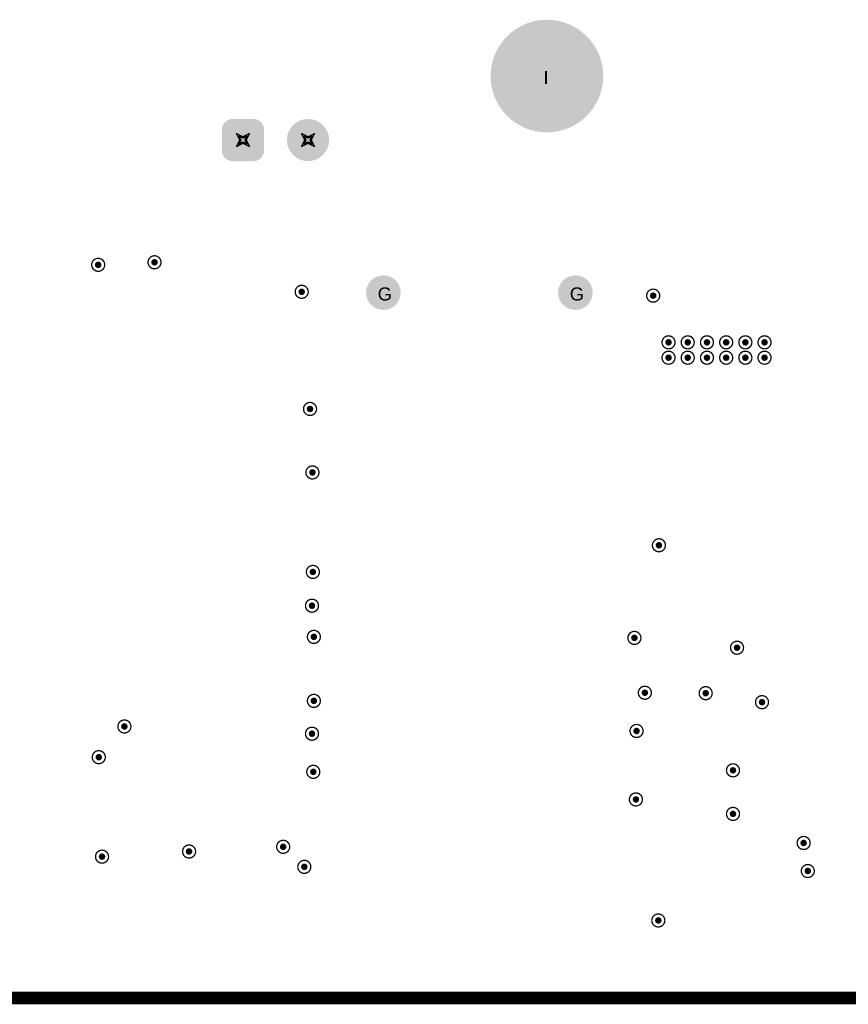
# Model space of a CAD drawing. Header units: inches. Extents: x -11.9 to 0, y -4.1 to 7.1.
# Tile 4 of 54: x -10.5 to -9.3, y 2 to 3.5. Entities that reach past the tile are written whole.
import ezdxf

# ---------------------------------------------------------------- set-up
doc = ezdxf.new("R2010")
doc.units = ezdxf.units.IN
doc.header["$MEASUREMENT"] = 0
for name, color, linetype in [('DrillDrawing', 1, 'Continuous'), ('Mechanical1', 6, 'Continuous'), ('MultiLayer', 9, 'Continuous'), ('PadHoleLayer', 156, 'Continuous'), ('ViaHoleLayer', 16, 'Continuous')]:
    doc.layers.add(name, color=color, linetype=linetype)
doc.styles.add('Arial', font='txt', dxfattribs={"height": 0.2})

# ---------------------------------------------------------------- blocks, each defined once
blk = doc.blocks.new('FP_9774015960R_ROUND_SPACER_6MM0_MFG_B_155')
at = {"layer": 'MultiLayer'}
h = blk.add_hatch(color=9, dxfattribs=at)
edge = h.paths.add_edge_path()
edge.add_arc((0, 0), 0.0866, 0, 360)
at = {"layer": 'PadHoleLayer'}
h = blk.add_hatch(color=156, dxfattribs=at)
edge = h.paths.add_edge_path()
edge.add_arc((0, 0), 0.0866, 0, 360)
blk = doc.blocks.new('CK45_1250_600_1650_234')
at = {"layer": 'MultiLayer'}
h = blk.add_hatch(color=9, dxfattribs=at)
edge = h.paths.add_edge_path()
edge.add_arc((-0.1476, 0), 0.0266, 0, 360)
h = blk.add_hatch(color=9, dxfattribs=at)
edge = h.paths.add_edge_path()
edge.add_arc((0.1476, 0), 0.0266, 0, 360)
at = {"layer": 'PadHoleLayer'}
h = blk.add_hatch(color=156, dxfattribs=at)
edge = h.paths.add_edge_path()
edge.add_arc((-0.1476, 0), 0.0177, 0, 360)
h = blk.add_hatch(color=156, dxfattribs=at)
edge = h.paths.add_edge_path()
edge.add_arc((0.1476, 0), 0.0177, 0, 360)
blk = doc.blocks.new('WURTH_61300211121_439')
at = {"layer": 'MultiLayer'}
h = blk.add_hatch(color=9, dxfattribs=at)
edge = h.paths.add_edge_path()
edge.add_arc((-0.0662, 0.0162), 0.0162, 90, 180)
edge.add_line((-0.0825, 0.0162), (-0.0825, -0.0162))
edge.add_arc((-0.0662, -0.0162), 0.0162, 180, 270)
edge.add_line((-0.0662, -0.0325), (-0.0338, -0.0325))
edge.add_arc((-0.0338, -0.0162), 0.0162, 270, 360)
edge.add_line((-0.0175, -0.0162), (-0.0175, 0.0162))
edge.add_arc((-0.0338, 0.0162), 0.0162, 0, 90)
edge.add_line((-0.0338, 0.0325), (-0.0662, 0.0325))
h = blk.add_hatch(color=9, dxfattribs=at)
edge = h.paths.add_edge_path()
edge.add_arc((0.05, 0), 0.0325, 0, 360)
at = {"layer": 'PadHoleLayer'}
h = blk.add_hatch(color=156, dxfattribs=at)
edge = h.paths.add_edge_path()
edge.add_arc((-0.05, 0), 0.0226, 0, 360)
h = blk.add_hatch(color=156, dxfattribs=at)
edge = h.paths.add_edge_path()
edge.add_arc((0.05, 0), 0.0226, 0, 360)

msp = doc.modelspace()

# ---------------------------------------------------------------- hatches: boundary and pattern name
at = {"layer": 'ViaHoleLayer'}
h = msp.add_hatch(color=16, dxfattribs=at)
edge = h.paths.add_edge_path()
edge.add_arc((-10.3277, 3.0995), 0.005, 0, 360)
h = msp.add_hatch(color=16, dxfattribs=at)
edge = h.paths.add_edge_path()
edge.add_arc((-10.4143, 3.0956), 0.005, 0, 360)
h = msp.add_hatch(color=16, dxfattribs=at)
edge = h.paths.add_edge_path()
edge.add_arc((-10.1014, 3.0541), 0.005, 0, 360)
h = msp.add_hatch(color=16, dxfattribs=at)
edge = h.paths.add_edge_path()
edge.add_arc((-9.561, 3.0482), 0.005, 0, 360)
h = msp.add_hatch(color=16, dxfattribs=at)
edge = h.paths.add_edge_path()
edge.add_arc((-9.5374, 2.9764), 0.005, 0, 360)
h = msp.add_hatch(color=16, dxfattribs=at)
edge = h.paths.add_edge_path()
edge.add_arc((-9.5079, 2.9764), 0.005, 0, 360)
h = msp.add_hatch(color=16, dxfattribs=at)
edge = h.paths.add_edge_path()
edge.add_arc((-9.4783, 2.9764), 0.005, 0, 360)
h = msp.add_hatch(color=16, dxfattribs=at)
edge = h.paths.add_edge_path()
edge.add_arc((-9.4488, 2.9764), 0.005, 0, 360)
h = msp.add_hatch(color=16, dxfattribs=at)
edge = h.paths.add_edge_path()
edge.add_arc((-9.4193, 2.9764), 0.005, 0, 360)
h = msp.add_hatch(color=16, dxfattribs=at)
edge = h.paths.add_edge_path()
edge.add_arc((-9.3898, 2.9764), 0.005, 0, 360)
h = msp.add_hatch(color=16, dxfattribs=at)
edge = h.paths.add_edge_path()
edge.add_arc((-9.5374, 2.9528), 0.005, 0, 360)
h = msp.add_hatch(color=16, dxfattribs=at)
edge = h.paths.add_edge_path()
edge.add_arc((-9.5079, 2.9528), 0.005, 0, 360)
h = msp.add_hatch(color=16, dxfattribs=at)
edge = h.paths.add_edge_path()
edge.add_arc((-9.4783, 2.9528), 0.005, 0, 360)
h = msp.add_hatch(color=16, dxfattribs=at)
edge = h.paths.add_edge_path()
edge.add_arc((-9.4488, 2.9528), 0.005, 0, 360)
h = msp.add_hatch(color=16, dxfattribs=at)
edge = h.paths.add_edge_path()
edge.add_arc((-9.4193, 2.9528), 0.005, 0, 360)
h = msp.add_hatch(color=16, dxfattribs=at)
edge = h.paths.add_edge_path()
edge.add_arc((-9.3898, 2.9528), 0.005, 0, 360)
h = msp.add_hatch(color=16, dxfattribs=at)
edge = h.paths.add_edge_path()
edge.add_arc((-10.0886, 2.874), 0.005, 0, 360)
h = msp.add_hatch(color=16, dxfattribs=at)
edge = h.paths.add_edge_path()
edge.add_arc((-10.0849, 2.7764), 0.005, 0, 360)
h = msp.add_hatch(color=16, dxfattribs=at)
edge = h.paths.add_edge_path()
edge.add_arc((-9.5522, 2.6644), 0.005, 0, 360)
h = msp.add_hatch(color=16, dxfattribs=at)
edge = h.paths.add_edge_path()
edge.add_arc((-10.0842, 2.6234), 0.005, 0, 360)
h = msp.add_hatch(color=16, dxfattribs=at)
edge = h.paths.add_edge_path()
edge.add_arc((-10.0856, 2.5715), 0.005, 0, 360)
h = msp.add_hatch(color=16, dxfattribs=at)
edge = h.paths.add_edge_path()
edge.add_arc((-10.0827, 2.5236), 0.005, 0, 360)
h = msp.add_hatch(color=16, dxfattribs=at)
edge = h.paths.add_edge_path()
edge.add_arc((-9.5899, 2.522), 0.005, 0, 360)
h = msp.add_hatch(color=16, dxfattribs=at)
edge = h.paths.add_edge_path()
edge.add_arc((-9.4321, 2.5069), 0.005, 0, 360)
h = msp.add_hatch(color=16, dxfattribs=at)
edge = h.paths.add_edge_path()
edge.add_arc((-9.5738, 2.4377), 0.005, 0, 360)
h = msp.add_hatch(color=16, dxfattribs=at)
edge = h.paths.add_edge_path()
edge.add_arc((-9.4803, 2.437), 0.005, 0, 360)
h = msp.add_hatch(color=16, dxfattribs=at)
edge = h.paths.add_edge_path()
edge.add_arc((-10.0827, 2.4252), 0.005, 0, 360)
h = msp.add_hatch(color=16, dxfattribs=at)
edge = h.paths.add_edge_path()
edge.add_arc((-9.3937, 2.4232), 0.005, 0, 360)
h = msp.add_hatch(color=16, dxfattribs=at)
edge = h.paths.add_edge_path()
edge.add_arc((-10.374, 2.3858), 0.005, 0, 360)
h = msp.add_hatch(color=16, dxfattribs=at)
edge = h.paths.add_edge_path()
edge.add_arc((-10.0856, 2.3747), 0.005, 0, 360)
h = msp.add_hatch(color=16, dxfattribs=at)
edge = h.paths.add_edge_path()
edge.add_arc((-9.5866, 2.3789), 0.005, 0, 360)
h = msp.add_hatch(color=16, dxfattribs=at)
edge = h.paths.add_edge_path()
edge.add_arc((-10.4134, 2.3386), 0.005, 0, 360)
h = msp.add_hatch(color=16, dxfattribs=at)
edge = h.paths.add_edge_path()
edge.add_arc((-10.0836, 2.3161), 0.005, 0, 360)
h = msp.add_hatch(color=16, dxfattribs=at)
edge = h.paths.add_edge_path()
edge.add_arc((-9.4383, 2.3184), 0.005, 0, 360)
h = msp.add_hatch(color=16, dxfattribs=at)
edge = h.paths.add_edge_path()
edge.add_arc((-9.5876, 2.2736), 0.005, 0, 360)
h = msp.add_hatch(color=16, dxfattribs=at)
edge = h.paths.add_edge_path()
edge.add_arc((-9.4383, 2.2514), 0.005, 0, 360)
h = msp.add_hatch(color=16, dxfattribs=at)
edge = h.paths.add_edge_path()
edge.add_arc((-9.3297, 2.2067), 0.005, 0, 360)
h = msp.add_hatch(color=16, dxfattribs=at)
edge = h.paths.add_edge_path()
edge.add_arc((-10.2746, 2.1936), 0.005, 0, 360)
h = msp.add_hatch(color=16, dxfattribs=at)
edge = h.paths.add_edge_path()
edge.add_arc((-10.1299, 2.2008), 0.005, 0, 360)
h = msp.add_hatch(color=16, dxfattribs=at)
edge = h.paths.add_edge_path()
edge.add_arc((-10.4084, 2.1857), 0.005, 0, 360)
h = msp.add_hatch(color=16, dxfattribs=at)
edge = h.paths.add_edge_path()
edge.add_arc((-10.0974, 2.17), 0.005, 0, 360)
h = msp.add_hatch(color=16, dxfattribs=at)
edge = h.paths.add_edge_path()
edge.add_arc((-9.3233, 2.1636), 0.005, 0, 360)
h = msp.add_hatch(color=16, dxfattribs=at)
edge = h.paths.add_edge_path()
edge.add_arc((-9.5531, 2.0876), 0.005, 0, 360)

# ---------------------------------------------------------------- linework, layer by layer
at = {"layer": 'DrillDrawing', "const_width": 0.002}
for points in [[(-10.2017, 3.2974), (-10.1917, 3.2924)], [(-10.2017, 3.2974), (-10.1967, 3.2874)], [(-10.2017, 3.2774), (-10.1967, 3.2874)], [(-10.1977, 3.2934), (-10.1917, 3.2904)], [(-10.1977, 3.2934), (-10.1947, 3.2874)], [(-10.1977, 3.2814), (-10.1947, 3.2874)], [(-10.1977, 3.2814), (-10.1917, 3.2844)], [(-10.1917, 3.2924), (-10.1817, 3.2974)], [(-10.1917, 3.2904), (-10.1857, 3.2934)], [(-10.1917, 3.2844), (-10.1857, 3.2814)], [(-10.1887, 3.2874), (-10.1857, 3.2934)], [(-10.1887, 3.2874), (-10.1857, 3.2814)], [(-10.1867, 3.2874), (-10.1817, 3.2974)], [(-10.1867, 3.2874), (-10.1817, 3.2774)], [(-10.1017, 3.2974), (-10.0917, 3.2924)], [(-10.1017, 3.2974), (-10.0967, 3.2874)], [(-10.1017, 3.2774), (-10.0967, 3.2874)], [(-10.0977, 3.2934), (-10.0917, 3.2904)], [(-10.0977, 3.2934), (-10.0947, 3.2874)], [(-10.0977, 3.2814), (-10.0947, 3.2874)], [(-10.0977, 3.2814), (-10.0917, 3.2844)], [(-10.0917, 3.2924), (-10.0817, 3.2974)], [(-10.0917, 3.2904), (-10.0857, 3.2934)], [(-10.0917, 3.2844), (-10.0857, 3.2814)], [(-10.0887, 3.2874), (-10.0857, 3.2934)], [(-10.0887, 3.2874), (-10.0857, 3.2814)], [(-10.0867, 3.2874), (-10.0817, 3.2974)], [(-10.0867, 3.2874), (-10.0817, 3.2774)], [(-10.2017, 3.2774), (-10.1917, 3.2824)], [(-10.1917, 3.2824), (-10.1817, 3.2774)], [(-10.1017, 3.2774), (-10.0917, 3.2824)], [(-10.0917, 3.2824), (-10.0817, 3.2774)]]:
    msp.add_lwpolyline(points, dxfattribs=at)
at = {"layer": 'DrillDrawing'}
for points, const_width in [([(-10.2022, 3.2974, 1), (-10.2012, 3.2974, 1)], 0.001), ([(-10.2022, 3.2974, 1), (-10.2012, 3.2974, 1)], 0.001), ([(-10.1982, 3.2934, 1), (-10.1972, 3.2934, 1)], 0.001), ([(-10.1982, 3.2934, 1), (-10.1972, 3.2934, 1)], 0.001), ([(-10.1972, 3.2874, 1), (-10.1962, 3.2874, 1)], 0.001), ([(-10.1972, 3.2874, 1), (-10.1962, 3.2874, 1)], 0.001), ([(-10.1952, 3.2874, 1), (-10.1942, 3.2874, 1)], 0.001), ([(-10.1952, 3.2874, 1), (-10.1942, 3.2874, 1)], 0.001), ([(-10.1922, 3.2924, 1), (-10.1912, 3.2924, 1)], 0.001), ([(-10.1922, 3.2924, 1), (-10.1912, 3.2924, 1)], 0.001), ([(-10.1922, 3.2904, 1), (-10.1912, 3.2904, 1)], 0.001), ([(-10.1922, 3.2904, 1), (-10.1912, 3.2904, 1)], 0.001), ([(-10.1922, 3.2844, 1), (-10.1912, 3.2844, 1)], 0.001), ([(-10.1922, 3.2844, 1), (-10.1912, 3.2844, 1)], 0.001), ([(-10.1892, 3.2874, 1), (-10.1882, 3.2874, 1)], 0.001), ([(-10.1892, 3.2874, 1), (-10.1882, 3.2874, 1)], 0.001), ([(-10.1872, 3.2874, 1), (-10.1862, 3.2874, 1)], 0.001), ([(-10.1872, 3.2874, 1), (-10.1862, 3.2874, 1)], 0.001), ([(-10.1862, 3.2934, 1), (-10.1852, 3.2934, 1)], 0.001), ([(-10.1862, 3.2934, 1), (-10.1852, 3.2934, 1)], 0.001), ([(-10.1822, 3.2974, 1), (-10.1812, 3.2974, 1)], 0.001), ([(-10.1822, 3.2974, 1), (-10.1812, 3.2974, 1)], 0.001), ([(-10.1022, 3.2974, 1), (-10.1012, 3.2974, 1)], 0.001), ([(-10.1022, 3.2974, 1), (-10.1012, 3.2974, 1)], 0.001), ([(-10.0982, 3.2934, 1), (-10.0972, 3.2934, 1)], 0.001), ([(-10.0982, 3.2934, 1), (-10.0972, 3.2934, 1)], 0.001), ([(-10.0972, 3.2874, 1), (-10.0962, 3.2874, 1)], 0.001), ([(-10.0972, 3.2874, 1), (-10.0962, 3.2874, 1)], 0.001), ([(-10.0952, 3.2874, 1), (-10.0942, 3.2874, 1)], 0.001), ([(-10.0952, 3.2874, 1), (-10.0942, 3.2874, 1)], 0.001), ([(-10.0922, 3.2924, 1), (-10.0912, 3.2924, 1)], 0.001), ([(-10.0922, 3.2924, 1), (-10.0912, 3.2924, 1)], 0.001), ([(-10.0922, 3.2904, 1), (-10.0912, 3.2904, 1)], 0.001), ([(-10.0922, 3.2904, 1), (-10.0912, 3.2904, 1)], 0.001), ([(-10.0922, 3.2844, 1), (-10.0912, 3.2844, 1)], 0.001), ([(-10.0922, 3.2844, 1), (-10.0912, 3.2844, 1)], 0.001), ([(-10.0892, 3.2874, 1), (-10.0882, 3.2874, 1)], 0.001), ([(-10.0892, 3.2874, 1), (-10.0882, 3.2874, 1)], 0.001), ([(-10.0872, 3.2874, 1), (-10.0862, 3.2874, 1)], 0.001), ([(-10.0872, 3.2874, 1), (-10.0862, 3.2874, 1)], 0.001), ([(-10.0862, 3.2934, 1), (-10.0852, 3.2934, 1)], 0.001), ([(-10.0862, 3.2934, 1), (-10.0852, 3.2934, 1)], 0.001), ([(-10.0822, 3.2974, 1), (-10.0812, 3.2974, 1)], 0.001), ([(-10.0822, 3.2974, 1), (-10.0812, 3.2974, 1)], 0.001), ([(-10.2022, 3.2774, 1), (-10.2012, 3.2774, 1)], 0.001), ([(-10.2022, 3.2774, 1), (-10.2012, 3.2774, 1)], 0.001), ([(-10.1982, 3.2814, 1), (-10.1972, 3.2814, 1)], 0.001), ([(-10.1982, 3.2814, 1), (-10.1972, 3.2814, 1)], 0.001), ([(-10.1922, 3.2824, 1), (-10.1912, 3.2824, 1)], 0.001), ([(-10.1922, 3.2824, 1), (-10.1912, 3.2824, 1)], 0.001), ([(-10.1862, 3.2814, 1), (-10.1852, 3.2814, 1)], 0.001), ([(-10.1862, 3.2814, 1), (-10.1852, 3.2814, 1)], 0.001), ([(-10.1822, 3.2774, 1), (-10.1812, 3.2774, 1)], 0.001), ([(-10.1822, 3.2774, 1), (-10.1812, 3.2774, 1)], 0.001), ([(-10.1022, 3.2774, 1), (-10.1012, 3.2774, 1)], 0.001), ([(-10.1022, 3.2774, 1), (-10.1012, 3.2774, 1)], 0.001), ([(-10.0982, 3.2814, 1), (-10.0972, 3.2814, 1)], 0.001), ([(-10.0982, 3.2814, 1), (-10.0972, 3.2814, 1)], 0.001), ([(-10.0922, 3.2824, 1), (-10.0912, 3.2824, 1)], 0.001), ([(-10.0922, 3.2824, 1), (-10.0912, 3.2824, 1)], 0.001), ([(-10.0862, 3.2814, 1), (-10.0852, 3.2814, 1)], 0.001), ([(-10.0862, 3.2814, 1), (-10.0852, 3.2814, 1)], 0.001), ([(-10.0822, 3.2774, 1), (-10.0812, 3.2774, 1)], 0.001), ([(-10.0822, 3.2774, 1), (-10.0812, 3.2774, 1)], 0.001), ([(-10.4043, 3.0956, 1), (-10.4243, 3.0956, 1)], 0.002), ([(-10.3177, 3.0995, 1), (-10.3377, 3.0995, 1)], 0.002), ([(-10.4248, 3.0956, 1), (-10.4238, 3.0956, 1)], 0.001), ([(-10.4048, 3.0956, 1), (-10.4038, 3.0956, 1)], 0.001), ([(-10.3382, 3.0995, 1), (-10.3372, 3.0995, 1)], 0.001), ([(-10.3182, 3.0995, 1), (-10.3172, 3.0995, 1)], 0.001), ([(-10.0914, 3.0541, 1), (-10.1114, 3.0541, 1)], 0.002), ([(-9.551, 3.0482, 1), (-9.571, 3.0482, 1)], 0.002), ([(-10.1119, 3.0541, 1), (-10.1109, 3.0541, 1)], 0.001), ([(-10.0919, 3.0541, 1), (-10.0909, 3.0541, 1)], 0.001), ([(-9.5715, 3.0482, 1), (-9.5705, 3.0482, 1)], 0.001), ([(-9.5515, 3.0482, 1), (-9.5505, 3.0482, 1)], 0.001), ([(-9.5274, 2.9764, 1), (-9.5474, 2.9764, 1)], 0.002), ([(-9.4979, 2.9764, 1), (-9.5179, 2.9764, 1)], 0.002), ([(-9.4683, 2.9764, 1), (-9.4883, 2.9764, 1)], 0.002), ([(-9.4388, 2.9764, 1), (-9.4588, 2.9764, 1)], 0.002), ([(-9.4093, 2.9764, 1), (-9.4293, 2.9764, 1)], 0.002), ([(-9.3798, 2.9764, 1), (-9.3998, 2.9764, 1)], 0.002), ([(-9.5479, 2.9764, 1), (-9.5469, 2.9764, 1)], 0.001), ([(-9.5279, 2.9764, 1), (-9.5269, 2.9764, 1)], 0.001), ([(-9.5184, 2.9764, 1), (-9.5174, 2.9764, 1)], 0.001), ([(-9.4984, 2.9764, 1), (-9.4974, 2.9764, 1)], 0.001), ([(-9.4888, 2.9764, 1), (-9.4878, 2.9764, 1)], 0.001), ([(-9.4688, 2.9764, 1), (-9.4678, 2.9764, 1)], 0.001), ([(-9.4593, 2.9764, 1), (-9.4583, 2.9764, 1)], 0.001), ([(-9.4393, 2.9764, 1), (-9.4383, 2.9764, 1)], 0.001), ([(-9.4298, 2.9764, 1), (-9.4288, 2.9764, 1)], 0.001), ([(-9.4098, 2.9764, 1), (-9.4088, 2.9764, 1)], 0.001), ([(-9.4003, 2.9764, 1), (-9.3993, 2.9764, 1)], 0.001), ([(-9.3803, 2.9764, 1), (-9.3793, 2.9764, 1)], 0.001), ([(-9.5274, 2.9528, 1), (-9.5474, 2.9528, 1)], 0.002), ([(-9.5479, 2.9528, 1), (-9.5469, 2.9528, 1)], 0.001), ([(-9.5279, 2.9528, 1), (-9.5269, 2.9528, 1)], 0.001), ([(-9.4979, 2.9528, 1), (-9.5179, 2.9528, 1)], 0.002), ([(-9.5184, 2.9528, 1), (-9.5174, 2.9528, 1)], 0.001), ([(-9.4984, 2.9528, 1), (-9.4974, 2.9528, 1)], 0.001), ([(-9.4683, 2.9528, 1), (-9.4883, 2.9528, 1)], 0.002), ([(-9.4888, 2.9528, 1), (-9.4878, 2.9528, 1)], 0.001), ([(-9.4688, 2.9528, 1), (-9.4678, 2.9528, 1)], 0.001), ([(-9.4388, 2.9528, 1), (-9.4588, 2.9528, 1)], 0.002), ([(-9.4593, 2.9528, 1), (-9.4583, 2.9528, 1)], 0.001), ([(-9.4393, 2.9528, 1), (-9.4383, 2.9528, 1)], 0.001), ([(-9.4093, 2.9528, 1), (-9.4293, 2.9528, 1)], 0.002), ([(-9.4298, 2.9528, 1), (-9.4288, 2.9528, 1)], 0.001), ([(-9.4098, 2.9528, 1), (-9.4088, 2.9528, 1)], 0.001), ([(-9.3798, 2.9528, 1), (-9.3998, 2.9528, 1)], 0.002), ([(-9.4003, 2.9528, 1), (-9.3993, 2.9528, 1)], 0.001), ([(-9.3803, 2.9528, 1), (-9.3793, 2.9528, 1)], 0.001), ([(-10.0786, 2.874, 1), (-10.0986, 2.874, 1)], 0.002), ([(-10.0991, 2.874, 1), (-10.0981, 2.874, 1)], 0.001), ([(-10.0791, 2.874, 1), (-10.0781, 2.874, 1)], 0.001), ([(-10.0749, 2.7764, 1), (-10.0949, 2.7764, 1)], 0.002), ([(-10.0954, 2.7764, 1), (-10.0944, 2.7764, 1)], 0.001), ([(-10.0754, 2.7764, 1), (-10.0744, 2.7764, 1)], 0.001), ([(-9.5422, 2.6644, 1), (-9.5622, 2.6644, 1)], 0.002), ([(-9.5627, 2.6644, 1), (-9.5617, 2.6644, 1)], 0.001), ([(-9.5427, 2.6644, 1), (-9.5417, 2.6644, 1)], 0.001), ([(-10.0742, 2.6234, 1), (-10.0942, 2.6234, 1)], 0.002), ([(-10.0947, 2.6234, 1), (-10.0937, 2.6234, 1)], 0.001), ([(-10.0747, 2.6234, 1), (-10.0737, 2.6234, 1)], 0.001), ([(-10.0756, 2.5715, 1), (-10.0956, 2.5715, 1)], 0.002), ([(-10.0961, 2.5715, 1), (-10.0951, 2.5715, 1)], 0.001), ([(-10.0761, 2.5715, 1), (-10.0751, 2.5715, 1)], 0.001), ([(-10.0727, 2.5236, 1), (-10.0927, 2.5236, 1)], 0.002), ([(-9.5799, 2.522, 1), (-9.5999, 2.522, 1)], 0.002), ([(-10.0932, 2.5236, 1), (-10.0922, 2.5236, 1)], 0.001), ([(-10.0732, 2.5236, 1), (-10.0722, 2.5236, 1)], 0.001), ([(-9.6004, 2.522, 1), (-9.5994, 2.522, 1)], 0.001), ([(-9.5804, 2.522, 1), (-9.5794, 2.522, 1)], 0.001), ([(-9.4221, 2.5069, 1), (-9.4421, 2.5069, 1)], 0.002), ([(-9.4426, 2.5069, 1), (-9.4416, 2.5069, 1)], 0.001), ([(-9.4226, 2.5069, 1), (-9.4216, 2.5069, 1)], 0.001), ([(-9.5638, 2.4377, 1), (-9.5838, 2.4377, 1)], 0.002), ([(-9.5843, 2.4377, 1), (-9.5833, 2.4377, 1)], 0.001), ([(-9.5643, 2.4377, 1), (-9.5633, 2.4377, 1)], 0.001), ([(-9.4703, 2.437, 1), (-9.4903, 2.437, 1)], 0.002), ([(-9.4908, 2.437, 1), (-9.4898, 2.437, 1)], 0.001), ([(-9.4708, 2.437, 1), (-9.4698, 2.437, 1)], 0.001), ([(-10.0727, 2.4252, 1), (-10.0927, 2.4252, 1)], 0.002), ([(-10.0932, 2.4252, 1), (-10.0922, 2.4252, 1)], 0.001), ([(-10.0732, 2.4252, 1), (-10.0722, 2.4252, 1)], 0.001), ([(-9.3837, 2.4232, 1), (-9.4037, 2.4232, 1)], 0.002), ([(-9.4042, 2.4232, 1), (-9.4032, 2.4232, 1)], 0.001), ([(-9.3842, 2.4232, 1), (-9.3832, 2.4232, 1)], 0.001), ([(-10.364, 2.3858, 1), (-10.384, 2.3858, 1)], 0.002), ([(-10.3845, 2.3858, 1), (-10.3835, 2.3858, 1)], 0.001), ([(-10.3645, 2.3858, 1), (-10.3635, 2.3858, 1)], 0.001), ([(-10.0756, 2.3747, 1), (-10.0956, 2.3747, 1)], 0.002), ([(-9.5766, 2.3789, 1), (-9.5966, 2.3789, 1)], 0.002), ([(-9.5971, 2.3789, 1), (-9.5961, 2.3789, 1)], 0.001), ([(-9.5771, 2.3789, 1), (-9.5761, 2.3789, 1)], 0.001), ([(-10.0961, 2.3747, 1), (-10.0951, 2.3747, 1)], 0.001), ([(-10.0761, 2.3747, 1), (-10.0751, 2.3747, 1)], 0.001), ([(-10.4034, 2.3386, 1), (-10.4234, 2.3386, 1)], 0.002), ([(-10.4239, 2.3386, 1), (-10.4229, 2.3386, 1)], 0.001), ([(-10.4039, 2.3386, 1), (-10.4029, 2.3386, 1)], 0.001), ([(-10.0736, 2.3161, 1), (-10.0936, 2.3161, 1)], 0.002), ([(-10.0941, 2.3161, 1), (-10.0931, 2.3161, 1)], 0.001), ([(-10.0741, 2.3161, 1), (-10.0731, 2.3161, 1)], 0.001), ([(-9.4283, 2.3184, 1), (-9.4483, 2.3184, 1)], 0.002), ([(-9.4488, 2.3184, 1), (-9.4478, 2.3184, 1)], 0.001), ([(-9.4288, 2.3184, 1), (-9.4278, 2.3184, 1)], 0.001), ([(-9.5776, 2.2736, 1), (-9.5976, 2.2736, 1)], 0.002), ([(-9.5981, 2.2736, 1), (-9.5971, 2.2736, 1)], 0.001), ([(-9.5781, 2.2736, 1), (-9.5771, 2.2736, 1)], 0.001), ([(-9.4283, 2.2514, 1), (-9.4483, 2.2514, 1)], 0.002), ([(-9.4488, 2.2514, 1), (-9.4478, 2.2514, 1)], 0.001), ([(-9.4288, 2.2514, 1), (-9.4278, 2.2514, 1)], 0.001), ([(-10.1199, 2.2008, 1), (-10.1399, 2.2008, 1)], 0.002), ([(-9.3197, 2.2067, 1), (-9.3397, 2.2067, 1)], 0.002), ([(-10.3984, 2.1857, 1), (-10.4184, 2.1857, 1)], 0.002), ([(-10.2646, 2.1936, 1), (-10.2846, 2.1936, 1)], 0.002), ([(-10.1404, 2.2008, 1), (-10.1394, 2.2008, 1)], 0.001), ([(-10.1204, 2.2008, 1), (-10.1194, 2.2008, 1)], 0.001), ([(-9.3402, 2.2067, 1), (-9.3392, 2.2067, 1)], 0.001), ([(-9.3202, 2.2067, 1), (-9.3192, 2.2067, 1)], 0.001), ([(-10.4189, 2.1857, 1), (-10.4179, 2.1857, 1)], 0.001), ([(-10.3989, 2.1857, 1), (-10.3979, 2.1857, 1)], 0.001), ([(-10.2851, 2.1936, 1), (-10.2841, 2.1936, 1)], 0.001), ([(-10.2651, 2.1936, 1), (-10.2641, 2.1936, 1)], 0.001), ([(-10.0874, 2.17, 1), (-10.1074, 2.17, 1)], 0.002), ([(-10.1079, 2.17, 1), (-10.1069, 2.17, 1)], 0.001), ([(-10.0879, 2.17, 1), (-10.0869, 2.17, 1)], 0.001), ([(-9.3133, 2.1636, 1), (-9.3333, 2.1636, 1)], 0.002), ([(-9.3338, 2.1636, 1), (-9.3328, 2.1636, 1)], 0.001), ([(-9.3138, 2.1636, 1), (-9.3128, 2.1636, 1)], 0.001), ([(-9.5431, 2.0876, 1), (-9.5631, 2.0876, 1)], 0.002), ([(-9.5636, 2.0876, 1), (-9.5626, 2.0876, 1)], 0.001), ([(-9.5436, 2.0876, 1), (-9.5426, 2.0876, 1)], 0.001)]:
    msp.add_lwpolyline(points, format="xyb", close=True, dxfattribs=dict(at, const_width=const_width))
at = {"layer": 'Mechanical1', "const_width": 0.0197}
msp.add_lwpolyline([(-11.0157, 1.9685), (-4.122, 1.9685)], dxfattribs=at)
msp.add_lwpolyline([(-11.0157, 1.9685), (-4.122, 1.9685)], dxfattribs=at)
msp.add_lwpolyline([(-11.0157, 1.9685), (-4.122, 1.9685)], dxfattribs=at)

# ---------------------------------------------------------------- block references
at = {"rotation": 180}
msp.add_blockref('FP_9774015960R_ROUND_SPACER_6MM0_MFG_B_155', (-9.7244, 3.3858), dxfattribs=at)
for name, p in [('WURTH_61300211121_439', (-10.1417, 3.2874)), ('CK45_1250_600_1650_234', (-9.8282, 3.0528))]:
    msp.add_blockref(name, p)

# ---------------------------------------------------------------- texts
at = {"layer": 'DrillDrawing', "style": 'Arial'}
for s, p in [('I', (-9.7297, 3.3738)), ('G', (-9.9845, 3.0408)), ('G', (-9.6892, 3.0408))]:
    msp.add_text(s, height=0.02, dxfattribs=at).set_placement(p)

doc.saveas('drawing.dxf')
